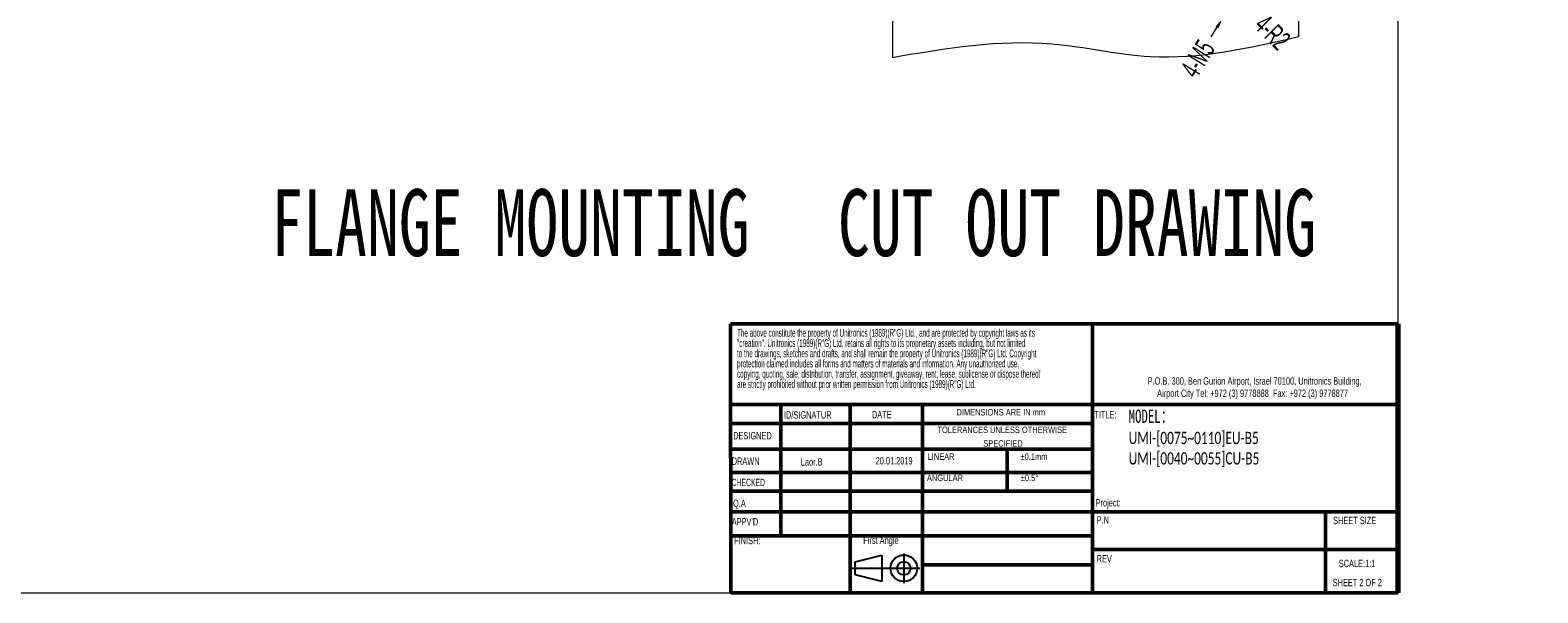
# Model space of a CAD drawing. Header units: millimetres. Extents: x -473 to 23648, y -382 to 1866.
# Tile 186 of 256: x 6090 to 7216, y -382 to 38. Entities that reach past the tile are written whole.
import ezdxf

# ---------------------------------------------------------------- set-up
doc = ezdxf.new("R2010")
doc.units = ezdxf.units.MM
doc.header["$LTSCALE"] = 80
doc.header["$PDMODE"] = 3
doc.header["$PDSIZE"] = 0.3
doc.layers.get('0').update_dxf_attribs({"linetype": 'CONTINUOUS'})
doc.layers.get('DEFPOINTS').update_dxf_attribs({"linetype": 'CONTINUOUS'})
doc.layers.add('SLD-0', color=7, linetype='CONTINUOUS')
doc.styles.add('SLDTEXTSTYLE0', font='TXT', dxfattribs={"width": 0.75})
doc.styles.add('SLDTEXTSTYLE1', font='TXT', dxfattribs={"width": 0.686449})
doc.styles.add('SLDTEXTSTYLE2', font='TXT', dxfattribs={"width": 0.6875})
doc.styles.add('SLDTEXTSTYLE3', font='TXT', dxfattribs={"width": 0.482098})
doc.styles.add('SLDTEXTSTYLE4', font='TXT', dxfattribs={"width": 0.551421})
doc.styles.get("Standard").update_dxf_attribs({"font": 'technic_.ttf', "width": 0.7})
doc.dimstyles.get("Standard").update_dxf_attribs({"dimtxt": 3, "dimasz": 3, "dimexe": 0.18, "dimexo": 0.0625, "dimgap": 0.09, "dimtad": 1, "dimdsep": 46, "dimtxsty": 'STANDARD', "dimcen": 0.09, "dimadec": 0, "dimazin": 0, "dimtol": 1, "dimtp": 0.01, "dimtm": 0.01, "dimtfac": 1, "dimtofl": 0, "dimtmove": 0, "dimatfit": 3, "dimfxl": 1, "dimtolj": 1, "dimarcsym": 0})

# ---------------------------------------------------------------- blocks, each defined once
blk = doc.blocks.new('*D48')
at = {"color": 0, "lineweight": 0, "transparency": 16777216}
for p, q in [((6981, 49.1), (6982, 49.1)), ((6981.5, 48.6), (6981.5, 49.6)), ((6971.8, 33.3), (6976, 40.2))]:
    blk.add_line(p, q, dxfattribs=at)
blk.add_solid([(6974.9, 40.9), (6977.1, 39.5), (6980.2, 47)], dxfattribs=at)
at = {"layer": 'DEFPOINTS', "color": 0, "lineweight": 0, "transparency": 16777216}
for p in [(6980.2, 47), (6982.8, 51.2)]:
    blk.add_point(p, dxfattribs=at)
at = {"color": 0, "lineweight": 0, "transparency": 16777216, "insert": (6961.6, 16.9), "char_height": 15, "attachment_point": 5, "rotation": 58.3195}
blk.add_mtext('\\A1;4-M5', dxfattribs=at)
blk = doc.blocks.new('*D49')
at = {"color": 0, "lineweight": 0, "transparency": 16777216}
for p, q in [((6990.5, 63.1), (6991.5, 63.1)), ((6991, 62.6), (6991, 63.6)), ((7003.8, 50.4), (6998.1, 56.1))]:
    blk.add_line(p, q, dxfattribs=at)
blk.add_solid([(6999, 57), (6997.2, 55.1), (6992.4, 61.7)], dxfattribs=at)
at = {"layer": 'DEFPOINTS', "color": 0, "lineweight": 0, "transparency": 16777216}
for p in [(6991, 63.1), (6992.4, 61.7)]:
    blk.add_point(p, dxfattribs=at)
at = {"color": 0, "lineweight": 0, "transparency": 16777216, "insert": (7017.5, 36.8), "char_height": 15, "attachment_point": 5, "rotation": 315.2235}
blk.add_mtext('\\A1;4-R2', dxfattribs=at)
blk = doc.blocks.new('Block1')
at = {"layer": 'SLD-0'}
for p, q in [((294.62, 17.06), (300.62, 18.56)), ((294.62, 14.06), (294.62, 17.06)), ((300.62, 18.56), (300.62, 12.56)), ((305.62, 18.94), (305.62, 12.19)), ((293.98, 15.56), (309.24, 15.56)), ((300.62, 12.56), (294.62, 14.06))]:
    blk.add_line(p, q, dxfattribs=at)
for radius in [3, 1.5]:
    blk.add_circle((305.62, 15.56), radius, dxfattribs=at)
blk = doc.blocks.new('SW_NOTE_0')
at = {"layer": 'SLD-0', "color": 0, "char_height": 1.5875, "attachment_point": 1, "style": 'SLDTEXTSTYLE3'}
for s, insert in [('The above constitute the property of Unitronics (1989)(R"G) Ltd., and are protected by copyright laws as its', (0, 2.05)), ('"creation". Unitronics (1989)(R"G) Ltd. retains all rights to its proprietary assets including, but not limited', (0, -0.04)), ('to the drawings, sketches and drafts, and shall remain the property of Unitronics (1989)(R"G) Ltd. Copyright', (0, -2.12)), ('copying, quoting, sale, distribution, transfer, assignment, giveaway, rent, lease, sublicense or dispose thereof', (0, -6.29)), ('protection claimed includes all forms and matters of materials and information. Any unauthorized use,', (0, -4.2)), ('are strictly prohibited without prior written permission from Unitronics (1989)(R"G) Ltd.', (0, -8.37))]:
    blk.add_mtext(s, dxfattribs=dict(at, insert=insert))
blk = doc.blocks.new('SW_NOTE_1')
at = {"layer": 'SLD-0', "color": 0, "attachment_point": 2, "style": 'SLDTEXTSTYLE0'}
for s, insert, char_height in [('TOLERANCES UNLESS OTHERWISE', (13.54, 1.71), 1.3229), ('SPECIFIED', (13.69, -1.06), 1.323)]:
    blk.add_mtext(s, dxfattribs=dict(at, insert=insert, char_height=char_height))
blk = doc.blocks.new('SW_NOTE_2')
at = {"color": 0, "linetype": 'Continuous', "lineweight": 0, "char_height": 1.5, "attachment_point": 2, "style": 'SLDTEXTSTYLE0'}
for s, insert in [('P.O.B. 300, Ben Gurion Airport, Israel 70100, Unitronics Building,', (29.41, 1.93)), ('Airport City Tel: +972 (3) 9778888  Fax: +972 (3) 9778877', (28.99, -0.57))]:
    blk.add_mtext(s, dxfattribs=dict(at, insert=insert))

msp = doc.modelspace()

# ---------------------------------------------------------------- linework, layer by layer
at = {"lineweight": 0}
for p, q in [((7111.462, -382.445), (7111.462, 847.262)), ((6733.652, 456.76), (6733.652, 17.929)), ((7036.982, 442.554), (7036.982, 33.488)), ((4683.85, -382.445), (7111.462, -382.445))]:
    msp.add_line(p, q, dxfattribs=at)
at = {"color": 7, "linetype": 'Continuous', "lineweight": 50}
for p, q in [((6612.759, -181.234), (7111.135, -181.234)), ((6612.759, -181.234), (6613.086, -382.445)), ((6883.099, -181.234), (6883.099, -382.445)), ((7111.135, -241.643), (6612.857, -241.643)), ((6650.405, -241.643), (6650.405, -339.685)), ((6702.009, -242.422), (6702.009, -382.445)), ((6756.004, -382.445), (6756.004, -241.643)), ((6883.099, -255.913), (6612.88, -255.913)), ((6883.099, -275.109), (6612.912, -275.109)), ((6819.227, -275.109), (6819.227, -306.431)), ((6883.099, -292.479), (6612.94, -292.479)), ((6883.099, -306.431), (6612.963, -306.431)), ((6614.951, -321.948), (6612.988, -321.948)), ((6614.951, -321.948), (7111.135, -321.948)), ((7056.973, -382.445), (7056.973, -321.948)), ((6756.004, -339.685), (6613.017, -339.685)), ((7111.135, -349.988), (6883.099, -349.988)), ((6613.086, -382.445), (7111.462, -382.445))]:
    msp.add_line(p, q, dxfattribs=at)
at = {"color": 7, "linetype": 'Continuous', "lineweight": 70}
msp.add_line((7111.135, -181.234), (7111.135, -382.445), dxfattribs=at)
at = {"color": 7, "linetype": 'Continuous', "lineweight": 35}
msp.add_line((7111.3, -241.643), (7111.135, -241.643), dxfattribs=at)
at = {"linetype": 'Continuous', "lineweight": 50}
for p, q in [((6883.099, -339.685), (6756.004, -339.685)), ((6883.099, -361.507), (6756.004, -361.507))]:
    msp.add_line(p, q, dxfattribs=at)
at = {"lineweight": 0}
msp.add_open_spline([(6733.652, 17.929), (6773.508, 24.719), (6837.869, 35.685), (6938.714, 10.913), (7000.018, 24.996), (7036.982, 33.488)], degree=3, knots=[0, 0, 0, 0, 119.82218646, 193.4913703, 305.36597919, 305.36597919, 305.36597919, 305.36597919], dxfattribs=at)

# ---------------------------------------------------------------- block references
at = {"color": 7, "linetype": 'Continuous', "lineweight": 0, "xscale": 3.67488, "yscale": 3.67488, "zscale": 3.67488}
msp.add_blockref('SW_NOTE_2', (6896.086, -228.344), dxfattribs=at)
at = {"color": 7, "linetype": 'Continuous', "xscale": 3.307392, "yscale": 3.307392, "zscale": 3.307392}
msp.add_blockref('Block1', (5731.375, -415.548), dxfattribs=at)
at = {"layer": 'SLD-0', "xscale": 3.67488, "yscale": 3.67488, "zscale": 3.67488}
for name, p in [('SW_NOTE_0', (6617.618, -192.647)), ('SW_NOTE_1', (6765.934, -264.385))]:
    msp.add_blockref(name, p, dxfattribs=at)

# ---------------------------------------------------------------- texts
at = {"lineweight": 0, "attachment_point": 1}
for s, insert, char_height, width in [('{\\fSimSun|b0|i0|c134|p2;FLANGE MOUNTING}', (6269.778, -80.622), 50, 1058.23335), ('{\\fSimSun|b0|i0|c134|p2;CUT OUT DRAWING}', (6692.958, -80.622), 50, 1058.23335), ('{\\fSimSun|b0|i0|c0|p2;MODEL\\fSimSun|b0|i0|c134|p2;：\\fSimSun|b0|i0|c177|p2;\\P\\fCalibri|b0|i0|c0|p34;\\H0.91667x;UMI-[0075~0110]EU-B5  UMI-[0040~0055]CU-B5}', (6910.115, -245.364), 10, 138.45004)]:
    msp.add_mtext(s, dxfattribs=dict(at, insert=insert, char_height=char_height, width=width))
at = {"color": 7, "linetype": 'Continuous', "lineweight": 0, "attachment_point": 1}
for s, insert, char_height, style in [('ID/SIGNATUR', (6652.604, -246.63), 5.51232, 'SLDTEXTSTYLE0'), ('DATE', (6718.34, -246.352), 5.5123, 'SLDTEXTSTYLE0'), ('TITLE:', (6884.427, -246.472), 5.5123, 'SLDTEXTSTYLE0'), ('DRAWN', (6613.658, -281.21), 5.5123, 'SLDTEXTSTYLE1'), ('Q.A', (6614.642, -312.683), 5.5123, 'SLDTEXTSTYLE0'), ("APPV'D", (6613.644, -326.512), 5.5123, 'SLDTEXTSTYLE0'), ('P.N', (6886.164, -325.101), 5.5123, 'SLDTEXTSTYLE0'), ('SCALE:1:1', (7066.976, -357.687), 5.5123, 'SLDTEXTSTYLE0'), ('SHEET 2 OF 2', (7062.467, -371.972), 5.51232, 'SLDTEXTSTYLE2')]:
    msp.add_mtext(s, dxfattribs=dict(at, insert=insert, char_height=char_height, style=style))
at = {"layer": 'SLD-0', "attachment_point": 1}
for s, insert, char_height, style in [('DIMENSIONS ARE IN mm', (6781.518, -244.956), 4.86156, 'SLDTEXTSTYLE0'), ('DESIGNED', (6614.78, -262.158), 5.5123, 'SLDTEXTSTYLE1'), ('{\\fArial|b0|i0|c177|p34;20.01.2019}', (6721.17, -280.937), 5.51232, 'SLDTEXTSTYLE1'), ('LINEAR', (6759.957, -278.117), 4.8616, 'SLDTEXTSTYLE0'), ('±0.1mm', (6829.367, -278.117), 4.8616, 'SLDTEXTSTYLE0'), ('{\\fArial|b0|i0|c0|p34;Laor.B}', (6665.291, -281.746), 5.51232, 'SLDTEXTSTYLE1'), ('CHECKED', (6613.646, -297.116), 5.5123, 'SLDTEXTSTYLE4'), ('ANGULAR', (6759.462, -294.022), 4.8616, 'SLDTEXTSTYLE0'), ('±0.5°', (6829.541, -294.022), 4.8616, 'SLDTEXTSTYLE0'), ('Project:', (6885.389, -312.323), 5.5123, 'SLDTEXTSTYLE0'), ('SHEET SIZE', (7062.727, -325.532), 5.5123, 'SLDTEXTSTYLE0'), ('FINISH:', (6615.395, -340.541), 5.5123, 'SLDTEXTSTYLE0'), ('First Angle', (6711.843, -340.384), 5.51232, 'SLDTEXTSTYLE0'), ('REV', (6886.164, -354.172), 5.5123, 'SLDTEXTSTYLE0')]:
    msp.add_mtext(s, dxfattribs=dict(at, insert=insert, char_height=char_height, style=style))

# ---------------------------------------------------------------- dimensions: what is measured, and where the dimension line sits
at = {"color": 3, "lineweight": 0}
dim = msp.add_radius_dim(center=(6991.004, 63.103), mpoint=(6992.424, 61.694), text='4-R2', dimstyle='STANDARD', override={"dimtxt": 15, "dimasz": 8, "dimexe": 1.8, "dimexo": 1.8, "dimtad": 0, "dimdec": 1, "dimzin": 0, "dimdsep": 0, "dimcen": 0.5, "dimtol": 0, "dimtdec": 4, "dimtzin": 0, "dimlwd": 0, "dimlwe": 0}, dxfattribs=at)
dim.commit()
dim.dimension.update_dxf_attribs({"geometry": '*D49', "text_midpoint": (7016.539, 52.474), "dimtype": 164})
dim = msp.add_diameter_dim_2p(p1=(6982.817, 51.217), p2=(6980.191, 46.962), text='4-M5', dimstyle='STANDARD', override={"dimtxt": 15, "dimasz": 8, "dimexe": 1.8, "dimexo": 1.8, "dimtad": 0, "dimdec": 1, "dimzin": 0, "dimdsep": 0, "dimcen": 0.5, "dimtol": 0, "dimtdec": 4, "dimtzin": 0, "dimlwd": 0, "dimlwe": 0}, dxfattribs=at)
dim.commit()
dim.dimension.update_dxf_attribs({"geometry": '*D48', "text_midpoint": (6961.631, 16.888)})

doc.saveas('drawing.dxf')
